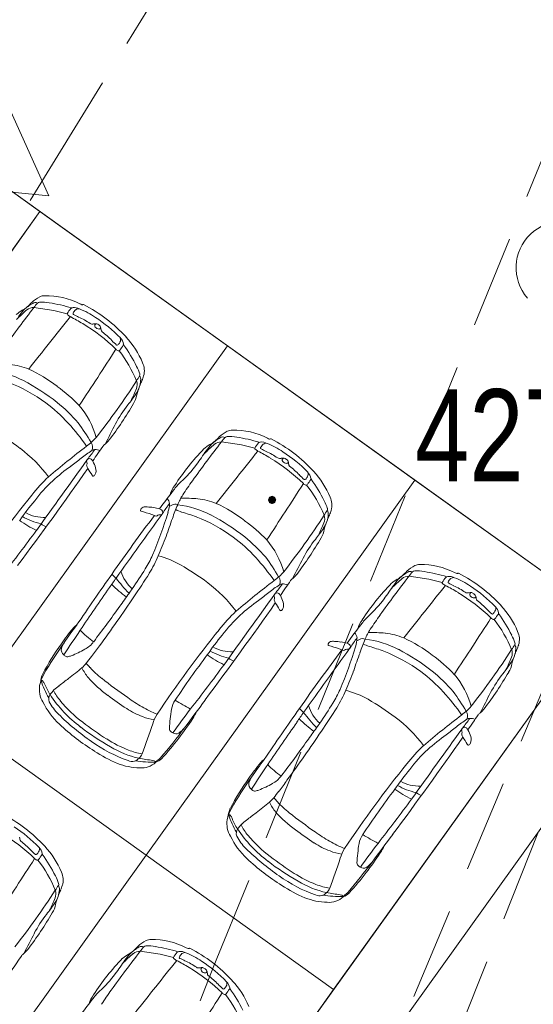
# Model space of a CAD drawing. Header units: metres. Extents: x 6541766 to 6542178, y 5894743 to 5895314.
# Tile 33 of 77: x 6541942.64 to 6541948.2, y 5895189.38 to 5895200.05. Entities that reach past the tile are written whole.
import ezdxf

# ---------------------------------------------------------------- set-up
doc = ezdxf.new("R2010")
doc.units = ezdxf.units.M
doc.linetypes.add('1.0_0.5', pattern=[1.5, 1, -0.5])
doc.linetypes.add('1.5_0.5', pattern=[2, 1.5, -0.5])
for name, color, linetype in [('211-numer działki ewidencyjnej', 7, 'Continuous'), ('jezdnia', 7, 'Continuous'), ('zadrzewienie  zakrzewienie', 7, 'Continuous')]:
    doc.layers.add(name, color=color, linetype=linetype)
for name, color, linetype, lineweight in [('A-OZNACZENIA', 7, 'Continuous', 15), ('A-PZT', 4, 'Continuous', 9), ('IE - podklad', 8, 'Continuous', 9)]:
    doc.layers.add(name, color=color, linetype=linetype, lineweight=lineweight)

# ---------------------------------------------------------------- blocks, each defined once
blk = doc.blocks.new('blok - podklad szary rfqfqw')
at = {"color": 8, "linetype": 'ByBlock', "lineweight": 9}
for p, q in [((6541942.79, 5895196.935), (6541943.006, 5895196.904)), ((6541943.006, 5895196.904), (6541943.15, 5895196.868)), ((6541944.822, 5895195.479), (6541945.038, 5895195.448)), ((6541945.038, 5895195.448), (6541945.182, 5895195.412)), ((6541946.854, 5895194.023), (6541947.07, 5895193.991)), ((6541947.07, 5895193.991), (6541947.214, 5895193.955)), ((6541943.941, 5895189.959), (6541944.158, 5895189.927)), ((6541944.158, 5895189.927), (6541944.301, 5895189.891))]:
    blk.add_line(p, q, dxfattribs=at)
at = {"color": 8, "linetype": 'Continuous', "lineweight": 9}
blk.add_arc((6541948.514, 5895197.367), 0.5, 318.85, 221.162, dxfattribs=at)
at = {"color": 8, "linetype": 'ByBlock', "lineweight": 9}
for centre, radius, start, end in [((6541943.048, 5895196.681), 0.418, 117.8651, 132.4463), ((6541942.906, 5895196.939), 0.124, 89.3876, 115.1608), ((6541942.921, 5895196.257), 0.806, 62.8831, 91.0116), ((6541953.509, 5895188.601), 13.578, 142.1364, 144.3528), ((6541942.496, 5895197.21), 0.348, 298.8137, 309.5028), ((6541942.96, 5895196.63), 0.395, 117.7941, 135.0941), ((6541942.787, 5895196.817), 0.118, 88.842, 128.3006), ((6541941.81, 5895197.907), 1.325, 313.193, 316.1665), ((6541942.805, 5895196.936), 0.0527, 64.9374, 123.6119), ((6541943.068, 5895196.756), 0.331, 136.6022, 147.2258), ((6541942.854, 5895196.957), 0.0372, 93.5481, 134.4924), ((6541942.866, 5895196.579), 0.415, 77.8333, 92.0894), ((6541942.738, 5895195.46), 1.541, 72.5844, 81.9257), ((6541943.215, 5895196.9), 0.0338, 100.8259, 135.8492), ((6541943.224, 5895196.811), 0.124, 61.0521, 96.8218), ((6541943.374, 5895197.14), 0.186, 242.7824, 249.7674), ((6541943.312, 5895196.979), 0.0144, 258.054, 300.8235), ((6541943.323, 5895196.959), 0.00831, 63.1718, 114.7213), ((6541942.575, 5895195.503), 1.646, 42.5612, 62.7938), ((6541942.868, 5895196.549), 0.411, 119.9081, 131.0514), ((6541943.824, 5895195.603), 1.715, 130.3186, 135.425), ((6541943.304, 5895196.354), 0.835, 138.3678, 144.519), ((6542227.924, 5894970.155), 363.952, 141.47674, 141.59101), ((6541943.158, 5895196.864), 0.0088, 155.8444, 237.097), ((6541943.381, 5895196.741), 0.264, 135.9814, 151.1173), ((6541943.418, 5895197.216), 0.446, 233.5991, 238.4586), ((6541939.633, 5895190.336), 7.407, 60.1615, 61.3505), ((6541943.224, 5895196.869), 0.0108, 157.5747, 246.8018), ((6541943.315, 5895196.825), 0.113, 130.9944, 154.3477), ((6541943.692, 5895197.736), 0.996, 241.6842, 245.1664), ((6541943.271, 5895196.879), 0.0425, 72.0732, 133.262), ((6541942.983, 5895196.169), 0.724, 54.9751, 66.349), ((6541942.975, 5895196.129), 0.849, 55.4943, 68.6532), ((6541942.613, 5895195.532), 1.546, 43.9571, 56.9682), ((6541942.305, 5895195.076), 1.966, 45.7503, 58.9825), ((6541943.422, 5895196.799), 0.0435, 238.119, 288.635), ((6541943.454, 5895196.697), 0.0632, 50.6119, 106.4846), ((6541943.467, 5895196.738), 0.02, 83.3652, 157.0964), ((6541943.48, 5895196.742), 0.0319, 172.6381, 215.0963), ((6541943.496, 5895196.753), 0.0514, 214.7228, 270.8567), ((6541943.467, 5895196.706), 0.048, 10.6052, 56.2407), ((6541943.496, 5895196.718), 0.0164, 270.8398, 10.8309), ((6541943.346, 5895196.679), 0.172, 4.773, 12.0486), ((6541943.548, 5895196.694), 0.0303, 181.6831, 228.1178), ((6541942.973, 5895195.933), 0.924, 44.3266, 53.1057), ((6541943.682, 5895196.586), 0.0473, 324.0072, 23.2406), ((6541943.642, 5895196.52), 0.119, 8.9431, 45.4737), ((6541943.082, 5895195.964), 0.96, 22.8174, 42.7972), ((6541944.169, 5895197.091), 0.742, 223.7776, 229.3512), ((6541943.692, 5895196.536), 0.00955, 230.9943, 320.6399), ((6541943.563, 5895196.652), 0.184, 318.1155, 329.1809), ((6541948.565, 5895193.071), 5.92, 144.2967, 144.9222), ((6541943.744, 5895196.535), 0.0162, 326.0264, 12.6783), ((6541942.63, 5895195.684), 1.412, 25.6847, 36.8524), ((6541893.065, 5895228.934), 60.122, 326.63997, 327.33455), ((6541943.735, 5895196.541), 0.0812, 224.8753, 247.072), ((6541943.708, 5895196.479), 0.0134, 248.4793, 333.0163), ((6541942.633, 5895195.625), 1.369, 22.1141, 37.9401), ((6541942.451, 5895195.58), 0.743, 67.7311, 83.6671), ((6541943.643, 5895196.136), 0.304, 15.0566, 31.6028), ((6541943.786, 5895196.25), 0.2, 343.5537, 25.5022), ((6541942.163, 5895195.121), 1.144, 63.3416, 82.3301), ((6541942.099, 5895194.873), 1.532, 52.0544, 65.5476), ((6541940.054, 5895198.592), 4.562, 327.4968, 328.2759), ((6541943.912, 5895196.207), 0.0269, 328.5386, 18.4885), ((6541943.891, 5895196.157), 0.0565, 349.6428, 39.4935), ((6541943.604, 5895196.301), 0.389, 335.9834, 344.0436), ((6541941.856, 5895194.455), 1.795, 53.7439, 68.4093), ((6541941.524, 5895193.968), 2.462, 51.9653, 62.1071), ((6541942.018, 5895194.662), 1.749, 43.8106, 54.2161), ((6541936.922, 5895200.663), 8.317, 321.8662, 327.0563), ((6541943.67, 5895196.16), 0.276, 325.253, 357.1682), ((6541943.778, 5895196.101), 0.13, 340.0721, 17.4278), ((6541944.39, 5895195.925), 0.482, 153.2909, 159.3899), ((6541940.939, 5895198.064), 3.606, 322.6997, 325.1346), ((6541940.3, 5895197.568), 3.904, 335.082, 337.2296), ((6541943.674, 5895196.019), 0.231, 327.3373, 352.0917), ((6541944.164, 5895195.937), 0.265, 157.5103, 169.0816), ((6541941.948, 5895194.59), 1.632, 41.9991, 53.5481), ((6541941.899, 5895194.5), 1.812, 40.8781, 50.933), ((6541942.569, 5895195.274), 0.93, 15.8143, 40.1111), ((6541940.601, 5895197.801), 3.784, 322.5414, 329.744), ((6541944.937, 5895195.001), 1.431, 142.1557, 151.9497), ((6541941.414, 5895194.086), 2.366, 34.6604, 42.3984), ((6541941.246, 5895194.203), 2.508, 30.4027, 36.2307), ((6541958.115, 5895188.119), 16.298, 152.383, 153.252), ((6541940.816, 5895192.947), 3.064, 53.4613, 60.0411), ((6541945.08, 5895195.225), 0.418, 117.8651, 132.4463), ((6541944.886, 5895195.501), 0.0372, 93.5481, 134.4924), ((6541944.899, 5895195.123), 0.415, 77.8333, 92.0894), ((6541944.938, 5895195.482), 0.124, 89.3876, 115.1608), ((6541944.953, 5895194.801), 0.806, 62.8831, 91.0116), ((6541948.824, 5895188.228), 9.042, 127.1786, 130.5378), ((6541942.957, 5895195.975), 0.676, 306.6272, 318.5863), ((6541943.336, 5895195.422), 0.0895, 335.9925, 34.6225), ((6541504.324, 5895497.212), 532.897, 325.48645, 325.50758), ((6541943.616, 5895195.371), 0.0996, 122.8751, 140.5901), ((6541943.43, 5895195.62), 0.211, 308.57, 325.5609), ((6541955.541, 5895187.145), 13.578, 142.1364, 144.3528), ((6541944.9, 5895195.093), 0.411, 119.9081, 131.0514), ((6541945.856, 5895194.146), 1.715, 130.3186, 135.425), ((6541945.337, 5895194.898), 0.835, 138.3678, 144.519), ((6541944.528, 5895195.754), 0.348, 298.8137, 309.5028), ((6541944.993, 5895195.174), 0.395, 117.7941, 135.0941), ((6541944.819, 5895195.361), 0.118, 88.842, 128.3006), ((6541943.842, 5895196.451), 1.325, 313.193, 316.1665), ((6541944.837, 5895195.48), 0.0527, 64.9374, 123.6119), ((6541945.1, 5895195.3), 0.331, 136.6022, 147.2258), ((6541944.77, 5895194.004), 1.541, 72.5844, 81.9257), ((6541945.413, 5895195.284), 0.264, 135.9814, 151.1173), ((6541945.247, 5895195.444), 0.0338, 100.8259, 135.8492), ((6541945.256, 5895195.354), 0.124, 61.0521, 96.8218), ((6541945.347, 5895195.368), 0.113, 130.9944, 154.3477), ((6541945.303, 5895195.422), 0.0425, 72.0732, 133.262), ((6541945.007, 5895194.672), 0.849, 55.4943, 68.6532), ((6541945.406, 5895195.683), 0.186, 242.7824, 249.7674), ((6541945.344, 5895195.523), 0.0144, 258.054, 300.8235), ((6541945.355, 5895195.503), 0.00831, 63.1718, 114.7213), ((6541944.607, 5895194.047), 1.646, 42.5612, 62.7938), ((6541941.684, 5895194.154), 1.578, 36.8029, 52.6951), ((6541944.184, 5895194.209), 1.404, 123.1053, 128.8931), ((6541940.477, 5895197.535), 3.662, 322.1782, 324.2356), ((6541943.448, 5895195.342), 0.0526, 89.8089, 125.7679), ((6541943.459, 5895195.294), 0.102, 63.1265, 96.011), ((6541946.534, 5895193.563), 2.647, 135.9816, 146.952), ((6541940.743, 5895198.012), 4.714, 323.8874, 326.1038), ((6542229.956, 5894968.699), 363.952, 141.47674, 141.59101), ((6541945.19, 5895195.408), 0.0088, 155.8444, 237.097), ((6541945.45, 5895195.76), 0.446, 233.5991, 238.4586), ((6541941.665, 5895188.88), 7.407, 60.1615, 61.3505), ((6541945.256, 5895195.413), 0.0108, 157.5747, 246.8018), ((6541945.724, 5895196.28), 0.996, 241.6842, 245.1664), ((6541945.015, 5895194.712), 0.724, 54.9751, 66.349), ((6541944.645, 5895194.076), 1.546, 43.9571, 56.9682), ((6542171.011, 5895031.417), 280.49, 144.25288, 144.44442), ((6541944.436, 5895193.469), 2.146, 125.4419, 132.2665), ((6541941.387, 5895197.7), 3.069, 305.9992, 308.6077), ((6541943.388, 5895195.269), 0.028, 103.8517, 199), ((6541943.383, 5895195.225), 0.0227, 155.6805, 194.9375), ((6541943.268, 5895195.227), 0.099, 12.0203, 19.4906), ((6541942.686, 5895194.942), 0.73, 19.8844, 22.3084), ((6541943.343, 5895195.245), 0.0223, 332.294, 6.7955), ((6541943.393, 5895195.273), 0.0261, 64.8381, 115.8236), ((6541943.376, 5895195.246), 0.0571, 26.6144, 60.8924), ((6541942.726, 5895194.943), 0.775, 19.0916, 25.0804), ((6541943.387, 5895196.12), 1.464, 312.8019, 322.7354), ((6541944.337, 5895193.619), 1.966, 45.7503, 58.9825), ((6541945.454, 5895195.342), 0.0435, 238.119, 288.635), ((6541945.486, 5895195.241), 0.0632, 50.6119, 106.4846), ((6541945.499, 5895195.282), 0.02, 83.3652, 157.0964), ((6541945.512, 5895195.286), 0.0319, 172.6381, 215.0963), ((6541945.528, 5895195.297), 0.0514, 214.7228, 270.8567), ((6541945.499, 5895195.25), 0.048, 10.6052, 56.2407), ((6541945.528, 5895195.262), 0.0164, 270.8398, 10.8309), ((6541945.378, 5895195.222), 0.172, 4.773, 12.0486), ((6541945.58, 5895195.238), 0.0303, 181.6831, 228.1178), ((6541909.265, 5895219.057), 41.629, 323.2311, 325.0181), ((6541941.69, 5895194.066), 2.024, 31.3022, 33.7524), ((6541943.46, 5895195.142), 0.0473, 211.1122, 225.7083), ((6541943.419, 5895195.142), 0.0381, 291.9655, 338.9367), ((6541943.371, 5895195.166), 0.0916, 335.338, 19.6229), ((6541945.005, 5895194.476), 0.924, 44.3266, 53.1057), ((6541946.201, 5895195.635), 0.742, 223.7776, 229.3512), ((6541945.714, 5895195.13), 0.0473, 324.0072, 23.2406), ((6541945.674, 5895195.064), 0.119, 8.9431, 45.4737), ((6541945.114, 5895194.508), 0.96, 22.8174, 42.7972), ((6541944.138, 5895193.822), 1.747, 132.9801, 141.7556), ((6541944.014, 5895193.939), 1.514, 132.4256, 143.4498), ((6541943.431, 5895195.112), 0.00607, 221.3395, 290.3346), ((6541944.544, 5895194.829), 0.289, 142.0881, 164.3172), ((6541944.841, 5895194.564), 0.666, 133.6215, 143.9412), ((6541949.068, 5895191.814), 5.597, 144.5769, 146.4868), ((6541895.097, 5895227.478), 60.122, 326.63997, 327.33455), ((6541945.767, 5895195.085), 0.0812, 224.8753, 247.072), ((6541945.724, 5895195.08), 0.00955, 230.9943, 320.6399), ((6541945.595, 5895195.196), 0.184, 318.1155, 329.1809), ((6541945.74, 5895195.023), 0.0134, 248.4793, 333.0163), ((6541944.665, 5895194.169), 1.369, 22.1141, 37.9401), ((6541950.597, 5895191.615), 5.92, 144.2967, 144.9222), ((6541945.776, 5895195.079), 0.0162, 326.0264, 12.6783), ((6541944.662, 5895194.227), 1.412, 25.6847, 36.8524), ((6541952.435, 5895187.092), 12.429, 141.0675, 146.3247), ((6541949.014, 5895191.245), 5.997, 141.7745, 144.1975), ((6541945.017, 5895194.521), 0.725, 148.0666, 157.5048), ((6541944.873, 5895193.09), 2.715, 139.8388, 145.4985), ((6541945.669, 5895193.744), 1.769, 142.8915, 147.1095), ((6541944.168, 5895194.8), 0.0912, 7.2377, 45.1792), ((6541943.959, 5895194.814), 0.299, 340.824, 359.504), ((6541944.333, 5895194.681), 0.124, 98.2625, 128.1216), ((6541946.625, 5895193.835), 2.473, 157.0752, 160.7612), ((6541944.321, 5895194.732), 0.0718, 68.3038, 94.561), ((6541944.195, 5895193.664), 1.144, 63.3416, 82.3301), ((6541944.411, 5895193.148), 1.721, 84.8565, 90.9939), ((6541944.483, 5895194.124), 0.743, 67.7311, 83.6671), ((6541944.131, 5895193.417), 1.532, 52.0544, 65.5476), ((6541945.675, 5895194.68), 0.304, 15.0566, 31.6028), ((6541945.818, 5895194.794), 0.2, 343.5537, 25.5022), ((6541942.902, 5895195.084), 0.424, 241.005, 272.0528), ((6541990.085, 5895161.132), 56.868, 143.8279, 144.688), ((6541943.987, 5895194.733), 0.0425, 145.5434, 174.7872), ((6541943.95, 5895194.735), 0.00586, 164.7324, 258.8663), ((6541944.378, 5895196.002), 1.343, 251.3648, 252.6388), ((6541943.984, 5895194.734), 0.0396, 108.5071, 144.2294), ((6541943.999, 5895194.653), 0.122, 81.9082, 102.8927), ((6541943.512, 5895193.127), 1.66, 69.4391, 73.7045), ((6541944.009, 5895194.363), 0.411, 79.3998, 89.1213), ((6541940.051, 5895195.98), 4.378, 336.7681, 343.2174), ((6541943.998, 5895194.176), 0.597, 75.2211, 81.5993), ((6541944.112, 5895194.706), 0.0304, 235.7462, 313.3106), ((6541944.147, 5895194.66), 0.0286, 72.6787, 119.8555), ((6541944.132, 5895194.684), 0.0711, 50.5586, 75.4413), ((6541944.158, 5895194.715), 0.0281, 265.6326, 317.9046), ((6541944.155, 5895194.717), 0.0312, 317.6097, 45.1782), ((6541944.502, 5895195.097), 0.394, 243.415, 253.5176), ((6541939.928, 5895180.616), 14.792, 71.7949, 72.4417), ((6541943.556, 5895192.511), 2.462, 51.9653, 62.1071), ((6541938.954, 5895199.207), 8.317, 321.8662, 327.0563), ((6541945.702, 5895194.704), 0.276, 325.253, 357.1682), ((6541945.81, 5895194.645), 0.13, 340.0721, 17.4278), ((6541942.086, 5895197.135), 4.562, 327.4968, 328.2759), ((6541945.944, 5895194.751), 0.0269, 328.5386, 18.4885), ((6541945.923, 5895194.701), 0.0565, 349.6428, 39.4935), ((6541946.422, 5895194.469), 0.482, 153.2909, 159.3899), ((6541945.636, 5895194.844), 0.389, 335.9834, 344.0436), ((6541943.385, 5895195.69), 1.301, 234.7721, 244.088), ((6541943.03, 5895195.311), 0.738, 240.3134, 257.2782), ((6541942.999, 5895194.768), 0.221, 233.4189, 249.9617), ((6541963.373, 5895180.246), 24.084, 143.1734, 145.0354), ((6541949.454, 5895192.723), 5.511, 159.5356, 161.6852), ((6541943.888, 5895192.999), 1.795, 53.7439, 68.4093), ((6541944.05, 5895193.206), 1.749, 43.8106, 54.2161), ((6541942.332, 5895196.112), 3.904, 335.082, 337.2296), ((6541946.196, 5895194.481), 0.265, 157.5103, 169.0816), ((6541926.412, 5895206.554), 20.345, 322.0465, 323.7401), ((6541942.971, 5895196.608), 3.606, 322.6997, 325.1346), ((6541945.707, 5895194.563), 0.231, 327.3373, 352.0917), ((6541940.162, 5895195.962), 4.33, 336.6155, 339.6317), ((6541943.98, 5895193.134), 1.632, 41.9991, 53.5481), ((6541943.931, 5895193.043), 1.812, 40.8781, 50.933), ((6541944.601, 5895193.818), 0.93, 15.8143, 40.1111), ((6541942.633, 5895196.345), 3.784, 322.5414, 329.744), ((6541946.969, 5895193.545), 1.431, 142.1557, 151.9497), ((6541942.913, 5895194.762), 1.268, 328.6841, 336.3133), ((6541943.01, 5895194.702), 1.216, 327.8362, 337.8511), ((6541943.869, 5895193.232), 1.047, 60.8709, 75.162), ((6541943.446, 5895192.63), 2.366, 34.6604, 42.3984), ((6541943.278, 5895192.747), 2.508, 30.4027, 36.2307), ((6541960.147, 5895186.663), 16.298, 152.383, 153.252), ((6541946.97, 5895194.026), 0.124, 89.3876, 115.1608), ((6541946.985, 5895193.344), 0.806, 62.8831, 91.0116), ((6541970.441, 5895175.122), 32.813, 144.7773, 145.9543), ((6541943.808, 5895194.175), 0.215, 216.4669, 233.1654), ((6541944.114, 5895194.188), 0.397, 196.1566, 229.2969), ((6541933.243, 5895200.946), 12.746, 326.3685, 327.5289), ((6541937.941, 5895197.909), 7.215, 325.2873, 327.7032), ((6541942.848, 5895191.491), 3.064, 53.4613, 60.0411), ((6541944.989, 5895194.518), 0.676, 306.6272, 318.5863), ((6541945.462, 5895194.163), 0.211, 308.57, 325.5609), ((6541947.025, 5895193.717), 0.395, 117.7941, 135.0941), ((6541945.874, 5895194.995), 1.325, 313.193, 316.1665), ((6541947.112, 5895193.769), 0.418, 117.8651, 132.4463), ((6541946.869, 5895194.023), 0.0527, 64.9374, 123.6119), ((6541947.132, 5895193.843), 0.331, 136.6022, 147.2258), ((6541946.918, 5895194.045), 0.0372, 93.5481, 134.4924), ((6541946.931, 5895193.667), 0.415, 77.8333, 92.0894), ((6541946.802, 5895192.547), 1.541, 72.5844, 81.9257), ((6541947.438, 5895194.227), 0.186, 242.7824, 249.7674), ((6541947.376, 5895194.067), 0.0144, 258.054, 300.8235), ((6541947.387, 5895194.047), 0.00831, 63.1718, 114.7213), ((6541946.639, 5895192.591), 1.646, 42.5612, 62.7938), ((6541939.669, 5895196.681), 4.822, 324.7715, 326.2664), ((6541945.034, 5895195.011), 1.688, 216.656, 224.0159), ((6541943.716, 5895192.698), 1.578, 36.8029, 52.6951), ((6541950.856, 5895186.772), 9.042, 127.1786, 130.5378), ((6541942.509, 5895196.079), 3.662, 322.1782, 324.2356), ((6541945.368, 5895193.965), 0.0895, 335.9925, 34.6225), ((6541945.48, 5895193.886), 0.0526, 89.8089, 125.7679), ((6541506.357, 5895495.755), 532.897, 325.48645, 325.50758), ((6541945.491, 5895193.838), 0.102, 63.1265, 96.011), ((6541945.648, 5895193.914), 0.0996, 122.8751, 140.5901), ((6541948.566, 5895192.107), 2.647, 135.9816, 146.952), ((6541957.573, 5895185.689), 13.578, 142.1364, 144.3528), ((6541946.932, 5895193.636), 0.411, 119.9081, 131.0514), ((6541947.888, 5895192.69), 1.715, 130.3186, 135.425), ((6541947.369, 5895193.442), 0.835, 138.3678, 144.519), ((6541946.56, 5895194.297), 0.348, 298.8137, 309.5028), ((6541946.851, 5895193.905), 0.118, 88.842, 128.3006), ((6541947.222, 5895193.952), 0.0088, 155.8444, 237.097), ((6541947.445, 5895193.828), 0.264, 135.9814, 151.1173), ((6541947.482, 5895194.303), 0.446, 233.5991, 238.4586), ((6541947.279, 5895193.988), 0.0338, 100.8259, 135.8492), ((6541947.288, 5895193.898), 0.124, 61.0521, 96.8218), ((6541947.288, 5895193.957), 0.0108, 157.5747, 246.8018), ((6541947.379, 5895193.912), 0.113, 130.9944, 154.3477), ((6541947.756, 5895194.824), 0.996, 241.6842, 245.1664), ((6541947.335, 5895193.966), 0.0425, 72.0732, 133.262), ((6541947.039, 5895193.216), 0.849, 55.4943, 68.6532), ((6542010.308, 5895147.707), 81.133, 145.2958, 145.6918), ((6541945.252, 5895195.664), 2.371, 226.906, 231.9561), ((6541925.844, 5895206.705), 22.107, 323.9554, 324.4049), ((6541954.335, 5895186.375), 12.894, 144.3672, 144.6348), ((6541943.419, 5895196.244), 3.069, 305.9992, 308.6077), ((6541946.216, 5895192.753), 1.404, 123.1053, 128.8931), ((6541945.42, 5895193.813), 0.028, 103.8517, 199), ((6541945.425, 5895193.816), 0.0261, 64.8381, 115.8236), ((6541945.408, 5895193.79), 0.0571, 26.6144, 60.8924), ((6541942.775, 5895196.556), 4.714, 323.8874, 326.1038), ((6542231.988, 5894967.242), 363.952, 141.47674, 141.59101), ((6541943.697, 5895187.424), 7.407, 60.1615, 61.3505), ((6541947.047, 5895193.256), 0.724, 54.9751, 66.349), ((6541946.369, 5895192.163), 1.966, 45.7503, 58.9825), ((6541947.486, 5895193.886), 0.0435, 238.119, 288.635), ((6541947.518, 5895193.784), 0.0632, 50.6119, 106.4846), ((6541947.531, 5895193.826), 0.02, 83.3652, 157.0964), ((6541947.544, 5895193.83), 0.0319, 172.6381, 215.0963), ((6541946.677, 5895192.619), 1.546, 43.9571, 56.9682), ((6541947.531, 5895193.793), 0.048, 10.6052, 56.2407), ((6541933.609, 5895200.593), 12.307, 323.4789, 326.502), ((6541911.297, 5895217.601), 41.629, 323.2311, 325.0181), ((6542173.043, 5895029.961), 280.49, 144.25288, 144.44442), ((6541946.468, 5895192.013), 2.146, 125.4419, 132.2665), ((6541945.416, 5895193.769), 0.0227, 155.6805, 194.9375), ((6541945.3, 5895193.77), 0.099, 12.0203, 19.4906), ((6541944.718, 5895193.486), 0.73, 19.8844, 22.3084), ((6541945.375, 5895193.788), 0.0223, 332.294, 6.7955), ((6541943.722, 5895192.609), 2.024, 31.3022, 33.7524), ((6541944.758, 5895193.487), 0.775, 19.0916, 25.0804), ((6541945.404, 5895193.71), 0.0916, 335.338, 19.6229), ((6541945.419, 5895194.664), 1.464, 312.8019, 322.7354), ((6541947.56, 5895193.84), 0.0514, 214.7228, 270.8567), ((6541947.56, 5895193.805), 0.0164, 270.8398, 10.8309), ((6541947.41, 5895193.766), 0.172, 4.773, 12.0486), ((6541947.612, 5895193.781), 0.0303, 181.6831, 228.1178), ((6541947.037, 5895193.02), 0.924, 44.3266, 53.1057), ((6541933.372, 5895201.018), 12.675, 322.5671, 324.7183), ((6541946.17, 5895192.365), 1.747, 132.9801, 141.7556), ((6541945.492, 5895193.686), 0.0473, 211.1122, 225.7083), ((6541945.463, 5895193.656), 0.00607, 221.3395, 290.3346), ((6541945.451, 5895193.685), 0.0381, 291.9655, 338.9367), ((6541948.233, 5895194.179), 0.742, 223.7776, 229.3512), ((6541947.756, 5895193.623), 0.00955, 230.9943, 320.6399), ((6541947.627, 5895193.74), 0.184, 318.1155, 329.1809), ((6541947.746, 5895193.674), 0.0473, 324.0072, 23.2406), ((6541947.706, 5895193.607), 0.119, 8.9431, 45.4737), ((6541947.808, 5895193.622), 0.0162, 326.0264, 12.6783), ((6541946.694, 5895192.771), 1.412, 25.6847, 36.8524), ((6541947.146, 5895193.052), 0.96, 22.8174, 42.7972), ((6541946.046, 5895192.483), 1.514, 132.4256, 143.4498), ((6541946.576, 5895193.373), 0.289, 142.0881, 164.3172), ((6541946.873, 5895193.107), 0.666, 133.6215, 143.9412), ((6541951.101, 5895190.358), 5.597, 144.5769, 146.4868), ((6541897.129, 5895226.021), 60.122, 326.63997, 327.33455), ((6541947.799, 5895193.629), 0.0812, 224.8753, 247.072), ((6541947.772, 5895193.567), 0.0134, 248.4793, 333.0163), ((6541946.697, 5895192.712), 1.369, 22.1141, 37.9401), ((6541952.629, 5895190.158), 5.92, 144.2967, 144.9222), ((6541944.6, 5895192.281), 1.819, 139.6758, 146.2611), ((6541953.439, 5895186.492), 12.297, 145.6129, 147.1048), ((6541946.058, 5895191.339), 3.537, 142.4815, 146.2621), ((6541943.367, 5895193.322), 0.206, 123.803, 138.6067), ((6541944.085, 5895194.228), 1.121, 224.8655, 234.6269), ((6541954.467, 5895185.636), 12.429, 141.0675, 146.3247), ((6541951.046, 5895189.789), 5.997, 141.7745, 144.1975), ((6541946.2, 5895193.344), 0.0912, 7.2377, 45.1792), ((6541947.049, 5895193.065), 0.725, 148.0666, 157.5048), ((6541946.443, 5895191.692), 1.721, 84.8565, 90.9939), ((6541946.515, 5895192.667), 0.743, 67.7311, 83.6671), ((6541947.85, 5895193.338), 0.2, 343.5537, 25.5022), ((6541946.68, 5895190.772), 4.371, 144.6176, 150.0222), ((6541943.319, 5895193.17), 0.242, 146.6866, 163.3957), ((6541943.237, 5895193.449), 0.24, 295.3942, 325.8363), ((6541946.905, 5895191.633), 2.715, 139.8388, 145.4985), ((6541946.019, 5895193.277), 0.0425, 145.5434, 174.7872), ((6541946.016, 5895193.278), 0.0396, 108.5071, 144.2294), ((6541946.031, 5895193.196), 0.122, 81.9082, 102.8927), ((6541946.041, 5895192.906), 0.411, 79.3998, 89.1213), ((6541946.03, 5895192.72), 0.597, 75.2211, 81.5993), ((6541946.164, 5895193.228), 0.0711, 50.5586, 75.4413), ((6541947.702, 5895192.288), 1.769, 142.8915, 147.1095), ((6541945.991, 5895193.358), 0.299, 340.824, 359.504), ((6541946.365, 5895193.224), 0.124, 98.2625, 128.1216), ((6541948.657, 5895192.379), 2.473, 157.0752, 160.7612), ((6541946.353, 5895193.275), 0.0718, 68.3038, 94.561), ((6541946.227, 5895192.208), 1.144, 63.3416, 82.3301), ((6541946.163, 5895191.96), 1.532, 52.0544, 65.5476), ((6541947.707, 5895193.224), 0.304, 15.0566, 31.6028), ((6541947.976, 5895193.294), 0.0269, 328.5386, 18.4885), ((6541945.19, 5895191.767), 2.597, 144.075, 152.5336), ((6541943.154, 5895193.226), 0.0683, 168.5225, 233.5761), ((6541942.658, 5895194.483), 1.426, 292.0963, 298.6139), ((6541941.845, 5895194.395), 2.001, 321.5921, 325.768), ((6541945.062, 5895193.855), 0.738, 240.3134, 257.2782), ((6541944.934, 5895193.628), 0.424, 241.005, 272.0528), ((6541965.405, 5895178.789), 24.084, 143.1734, 145.0354), ((6541992.117, 5895159.675), 56.868, 143.8279, 144.688), ((6541945.982, 5895193.279), 0.00586, 164.7324, 258.8663), ((6541946.41, 5895194.546), 1.343, 251.3648, 252.6388), ((6541945.544, 5895191.671), 1.66, 69.4391, 73.7045), ((6541942.083, 5895194.523), 4.378, 336.7681, 343.2174), ((6541946.144, 5895193.25), 0.0304, 235.7462, 313.3106), ((6541946.179, 5895193.203), 0.0286, 72.6787, 119.8555), ((6541946.19, 5895193.259), 0.0281, 265.6326, 317.9046), ((6541946.187, 5895193.261), 0.0312, 317.6097, 45.1782), ((6541951.486, 5895191.267), 5.511, 159.5356, 161.6852), ((6541946.534, 5895193.641), 0.394, 243.415, 253.5176), ((6541941.96, 5895179.16), 14.792, 71.7949, 72.4417), ((6541945.92, 5895191.542), 1.795, 53.7439, 68.4093), ((6541945.588, 5895191.055), 2.462, 51.9653, 62.1071), ((6541940.986, 5895197.751), 8.317, 321.8662, 327.0563), ((6541947.735, 5895193.248), 0.276, 325.253, 357.1682), ((6541947.842, 5895193.189), 0.13, 340.0721, 17.4278), ((6541944.118, 5895195.679), 4.562, 327.4968, 328.2759), ((6541947.955, 5895193.244), 0.0565, 349.6428, 39.4935), ((6541948.454, 5895193.013), 0.482, 153.2909, 159.3899), ((6541947.668, 5895193.388), 0.389, 335.9834, 344.0436), ((6541943.188, 5895193.251), 0.11, 227.1296, 242.6341), ((6541943.151, 5895193.175), 0.0255, 237.9664, 279.1216), ((6541943.089, 5895193.423), 0.281, 283.5657, 291.8797), ((6541949.714, 5895188.183), 8.025, 141.7428, 142.4032), ((6541955.173, 5895185.378), 13.081, 143.4301, 146.0683), ((6541945.417, 5895194.234), 1.301, 234.7721, 244.088), ((6541945.031, 5895193.312), 0.221, 233.4189, 249.9617), ((6541946.082, 5895191.749), 1.749, 43.8106, 54.2161), ((6541945.003, 5895195.152), 3.606, 322.6997, 325.1346), ((6541944.364, 5895194.656), 3.904, 335.082, 337.2296), ((6541948.228, 5895193.025), 0.265, 157.5103, 169.0816), ((6541941.302, 5895195.405), 3.11, 306.7936, 310.2152), ((6541942.915, 5895193.461), 0.583, 312.565, 319.1074), ((6541943.805, 5895193.267), 0.548, 205.4757, 218.6323), ((6541942.944, 5895192.669), 0.581, 38.7674, 44.8015), ((6541943.993, 5895193.555), 0.792, 221.243, 233.7315), ((6541928.444, 5895205.097), 20.345, 322.0465, 323.7401), ((6541942.194, 5895194.506), 4.33, 336.6155, 339.6317), ((6541946.012, 5895191.677), 1.632, 41.9991, 53.5481), ((6541945.963, 5895191.587), 1.812, 40.8781, 50.933), ((6541944.665, 5895194.889), 3.784, 322.5414, 329.744), ((6541947.739, 5895193.107), 0.231, 327.3373, 352.0917), ((6541943.534, 5895192.649), 0.71, 154.3633, 164.3428), ((6541943.283, 5895192.805), 0.429, 158.0762, 171.2191), ((6541943.8, 5895193.195), 0.981, 197.9618, 209.9941), ((6541942.86, 5895192.865), 0.0345, 37.1665, 73.964), ((6541942.744, 5895192.782), 0.176, 25.037, 35.9371), ((6541892.934, 5895258.176), 82.353, 307.49455, 307.58533), ((6541944.34, 5895193.781), 1.289, 221.6396, 234.4787), ((6541946.933, 5895197.234), 5.501, 231.7042, 235.3516), ((6541946.633, 5895192.361), 0.93, 15.8143, 40.1111), ((6541949.001, 5895192.089), 1.431, 142.1557, 151.9497), ((6541943.113, 5895192.799), 0.265, 171.0573, 211.3534), ((6541943.692, 5895193.188), 0.855, 202.7913, 211.5538), ((6541943.391, 5895192.423), 0.532, 136.2913, 142.9019), ((6541943.495, 5895193.031), 0.551, 206.3992, 220.4587), ((6541943.29, 5895192.501), 0.405, 124.3645, 134.4298), ((6541944.945, 5895193.306), 1.268, 328.6841, 336.3133), ((6541945.042, 5895193.246), 1.216, 327.8362, 337.8511), ((6541945.901, 5895191.775), 1.047, 60.8709, 75.162), ((6541945.478, 5895191.174), 2.366, 34.6604, 42.3984), ((6541945.31, 5895191.291), 2.508, 30.4027, 36.2307), ((6541943.59, 5895192.997), 0.779, 205.4948, 227.7389), ((6541943.041, 5895192.692), 0.0908, 145.3909, 199.0658), ((6541943.437, 5895192.917), 0.545, 207.8733, 225.4647), ((6541944.154, 5895193.53), 1.428, 213.5818, 233.0259), ((6541944.142, 5895193.548), 1.38, 219.3518, 233.3278), ((6541945.187, 5895194.791), 2.605, 232.2084, 237.7048), ((6541944.792, 5895194.061), 1.674, 233.8948, 240.2528), ((6541944.562, 5895192.524), 0.288, 147.1947, 168.3883), ((6541946.039, 5895195.496), 3.3, 238.5997, 241.9329), ((6540234.283, 5896457.436), 2127.191, 323.50822, 323.518327), ((6541944.88, 5895190.035), 3.064, 53.4613, 60.0411), ((6541962.179, 5895185.207), 16.298, 152.383, 153.252), ((6541944.272, 5895193.314), 0.868, 236.7067, 249.3639), ((6541944.594, 5895193.689), 1.253, 239.6949, 247.9597), ((6541946.463, 5895192.238), 2.21, 171.0455, 176.4961), ((6541979.556, 5895166.342), 43.801, 143.1924, 143.6144), ((6541944.203, 5895192.702), 0.378, 324.3338, 337.9528), ((6541972.473, 5895173.666), 32.813, 144.7773, 145.9543), ((6541945.84, 5895192.719), 0.215, 216.4669, 233.1654), ((6541946.146, 5895192.732), 0.397, 196.1566, 229.2969), ((6541935.275, 5895199.49), 12.746, 326.3685, 327.5289), ((6541939.973, 5895196.453), 7.215, 325.2873, 327.7032), ((6541947.021, 5895193.062), 0.676, 306.6272, 318.5863), ((6541947.4, 5895192.509), 0.0895, 335.9925, 34.6225), ((6541947.494, 5895192.707), 0.211, 308.57, 325.5609), ((6541944.859, 5895194.34), 2.556, 225.112, 235.5681), ((6541944.132, 5895192.876), 0.409, 246.1087, 264.6137), ((6541944.621, 5895192.24), 0.575, 149.9694, 161.387), ((6541941.863, 5895194.226), 3.171, 321.9016, 326.6191), ((6542012.34, 5895146.251), 81.133, 145.2958, 145.6918), ((6541941.701, 5895195.225), 4.822, 324.7715, 326.2664), ((6541947.284, 5895194.208), 2.371, 226.906, 231.9561), ((6541947.066, 5895193.555), 1.688, 216.656, 224.0159), ((6541945.748, 5895191.242), 1.578, 36.8029, 52.6951), ((6541952.888, 5895185.315), 9.042, 127.1786, 130.5378), ((6541948.248, 5895191.297), 1.404, 123.1053, 128.8931), ((6541944.541, 5895194.623), 3.662, 322.1782, 324.2356), ((6541947.512, 5895192.43), 0.0526, 89.8089, 125.7679), ((6541508.389, 5895494.299), 532.897, 325.48645, 325.50758), ((6541947.523, 5895192.381), 0.102, 63.1265, 96.011), ((6541947.68, 5895192.458), 0.0996, 122.8751, 140.5901), ((6541944.783, 5895194.262), 2.519, 227.0058, 237.8941), ((6541944.896, 5895194.451), 2.61, 232.1632, 240.7285), ((6541945.255, 5895194.935), 3.158, 232.163, 237.9144), ((6541935.121, 5895195.385), 9.433, 339.6127, 341.703), ((6541938.679, 5895196.681), 7.174, 319.8401, 323.1676), ((6541944.293, 5895192.374), 0.036, 181.6738, 215.495), ((6541944.374, 5895192.445), 0.144, 219.9201, 236.2506), ((6541944.128, 5895192.628), 0.383, 306.9369, 319.6958), ((6541935.641, 5895199.137), 12.307, 323.4789, 326.502), ((6541927.876, 5895205.249), 22.107, 323.9554, 324.4049), ((6541956.367, 5895184.919), 12.894, 144.3672, 144.6348), ((6542175.075, 5895028.505), 280.49, 144.25288, 144.44442), ((6541945.452, 5895194.788), 3.069, 305.9992, 308.6077), ((6541947.452, 5895192.356), 0.028, 103.8517, 199), ((6541947.332, 5895192.314), 0.099, 12.0203, 19.4906), ((6541947.457, 5895192.36), 0.0261, 64.8381, 115.8236), ((6541947.44, 5895192.334), 0.0571, 26.6144, 60.8924), ((6541946.79, 5895192.031), 0.775, 19.0916, 25.0804), ((6541944.35, 5895193.546), 1.614, 234.5347, 250.4527), ((6541944.306, 5895193.39), 1.344, 237.2156, 248.4791), ((6541941.984, 5895194.058), 2.973, 317.3835, 323.017), ((6541944.329, 5895192.379), 0.0643, 236.6317, 297.2253), ((6541935.404, 5895199.562), 12.675, 322.5671, 324.7183), ((6541913.329, 5895216.144), 41.629, 323.2311, 325.0181), ((6541948.5, 5895190.556), 2.146, 125.4419, 132.2665), ((6541947.448, 5895192.312), 0.0227, 155.6805, 194.9375), ((6541946.75, 5895192.029), 0.73, 19.8844, 22.3084), ((6541947.407, 5895192.332), 0.0223, 332.294, 6.7955), ((6541945.754, 5895191.153), 2.024, 31.3022, 33.7524), ((6541947.436, 5895192.254), 0.0916, 335.338, 19.6229), ((6541944.294, 5895193.408), 1.536, 236.3974, 247.0313), ((6541944.18, 5895193.125), 1.104, 239.5032, 256.8423), ((6541944.039, 5895192.679), 0.585, 247.2207, 262.4226), ((6541948.202, 5895190.909), 1.747, 132.9801, 141.7556), ((6541948.078, 5895191.027), 1.514, 132.4256, 143.4498), ((6541947.524, 5895192.229), 0.0473, 211.1122, 225.7083), ((6541947.495, 5895192.199), 0.00607, 221.3395, 290.3346), ((6541947.483, 5895192.229), 0.0381, 291.9655, 338.9367), ((6541943.855, 5895192.133), 0.117, 247.0384, 281.3874), ((6541943.825, 5895192.157), 0.149, 290.8856, 336.9005), ((6541944.12, 5895193.84), 1.833, 262.6982, 269.6677), ((6541944.218, 5895193.466), 1.445, 258.4625, 264.4189), ((6541944.073, 5895191.973), 0.0545, 52.9421, 85.6891), ((6541944.08, 5895191.985), 0.0406, 37.9159, 51.1103), ((6541944.068, 5895192.143), 0.142, 286.854, 316.7537), ((6541943.926, 5895192.192), 0.26, 314.714, 320.3371), ((6541944.184, 5895191.974), 0.0772, 119.3055, 138.2848), ((6541944.117, 5895192.092), 0.0583, 299.5261, 319.1609), ((6541948.09, 5895189.882), 3.537, 142.4815, 146.2621), ((6541945.399, 5895191.866), 0.206, 123.803, 138.6067), ((6541943.951, 5895192.658), 0.712, 248.8944, 268.7303), ((6541943.955, 5895192.169), 0.224, 265.0177, 313.4582), ((6541946.632, 5895190.824), 1.819, 139.6758, 146.2611), ((6541955.471, 5895185.036), 12.297, 145.6129, 147.1048), ((6541946.117, 5895192.772), 1.121, 224.8655, 234.6269), ((6541956.499, 5895184.18), 12.429, 141.0675, 146.3247), ((6541948.937, 5895190.177), 2.715, 139.8388, 145.4985), ((6541947.222, 5895190.311), 2.597, 144.075, 152.5336), ((6541948.712, 5895189.316), 4.371, 144.6176, 150.0222), ((6541945.351, 5895191.714), 0.242, 146.6866, 163.3957), ((6541945.269, 5895191.993), 0.24, 295.3942, 325.8363), ((6541943.877, 5895192.938), 2.001, 321.5921, 325.768), ((6541945.186, 5895191.769), 0.0683, 168.5225, 233.5761), ((6541945.22, 5895191.795), 0.11, 227.1296, 242.6341), ((6541945.183, 5895191.719), 0.0255, 237.9664, 279.1216), ((6541945.122, 5895191.967), 0.281, 283.5657, 291.8797), ((6541944.69, 5895193.027), 1.426, 292.0963, 298.6139), ((6541957.205, 5895183.921), 13.081, 143.4301, 146.0683), ((6541947.45, 5895192.778), 1.301, 234.7721, 244.088), ((6541947.094, 5895192.398), 0.738, 240.3134, 257.2782), ((6541946.966, 5895192.172), 0.424, 241.005, 272.0528), ((6541944.947, 5895192.004), 0.583, 312.565, 319.1074), ((6541951.746, 5895186.726), 8.025, 141.7428, 142.4032), ((6541944.976, 5895191.213), 0.581, 38.7674, 44.8015), ((6541930.476, 5895203.641), 20.345, 322.0465, 323.7401), ((6541947.063, 5895191.856), 0.221, 233.4189, 249.9617), ((6541945.566, 5895191.193), 0.71, 154.3633, 164.3428), ((6541945.315, 5895191.349), 0.429, 158.0762, 171.2191), ((6541943.334, 5895193.949), 3.11, 306.7936, 310.2152), ((6541945.837, 5895191.81), 0.548, 205.4757, 218.6323), ((6541946.025, 5895192.099), 0.792, 221.243, 233.7315), ((6541941.694, 5895189.983), 1.646, 42.5612, 62.7938), ((6541945.145, 5895191.343), 0.265, 171.0573, 211.3534), ((6541945.833, 5895191.739), 0.981, 197.9618, 209.9941), ((6541944.892, 5895191.408), 0.0345, 37.1665, 73.964), ((6541944.777, 5895191.326), 0.176, 25.037, 35.9371), ((6541945.724, 5895191.731), 0.855, 202.7913, 211.5538), ((6541945.322, 5895191.045), 0.405, 124.3645, 134.4298), ((6541894.966, 5895256.72), 82.353, 307.49455, 307.58533), ((6541946.372, 5895192.325), 1.289, 221.6396, 234.4787), ((6541948.965, 5895195.777), 5.501, 231.7042, 235.3516), ((6541941.732, 5895190.011), 1.546, 43.9571, 56.9682), ((6541945.073, 5895191.236), 0.0908, 145.3909, 199.0658), ((6541946.186, 5895192.074), 1.428, 213.5818, 233.0259), ((6541945.423, 5895190.967), 0.532, 136.2913, 142.9019), ((6541945.527, 5895191.574), 0.551, 206.3992, 220.4587), ((6541947.219, 5895193.334), 2.605, 232.2084, 237.7048), ((6541941.425, 5895189.555), 1.966, 45.7503, 58.9825), ((6541942.465, 5895191.158), 0.172, 4.773, 12.0486), ((6541942.667, 5895191.174), 0.0303, 181.6831, 228.1178), ((6541945.622, 5895191.541), 0.779, 205.4948, 227.7389), ((6541945.469, 5895191.461), 0.545, 207.8733, 225.4647), ((6541946.175, 5895192.092), 1.38, 219.3518, 233.3278), ((6541946.824, 5895192.605), 1.674, 233.8948, 240.2528), ((6541946.594, 5895191.067), 0.288, 147.1947, 168.3883), ((6541948.071, 5895194.04), 3.3, 238.5997, 241.9329), ((6540236.315, 5896455.98), 2127.191, 323.50822, 323.518327), ((6541942.092, 5895190.412), 0.924, 44.3266, 53.1057), ((6541943.289, 5895191.571), 0.742, 223.7776, 229.3512), ((6541942.802, 5895191.066), 0.0473, 324.0072, 23.2406), ((6541942.761, 5895190.999), 0.119, 8.9431, 45.4737), ((6541942.202, 5895190.444), 0.96, 22.8174, 42.7972), ((6541946.891, 5895192.884), 2.556, 225.112, 235.5681), ((6541946.304, 5895191.858), 0.868, 236.7067, 249.3639), ((6541946.626, 5895192.233), 1.253, 239.6949, 247.9597), ((6541946.653, 5895190.784), 0.575, 149.9694, 161.387), ((6541948.495, 5895190.781), 2.21, 171.0455, 176.4961), ((6541981.588, 5895164.886), 43.801, 143.1924, 143.6144), ((6541946.235, 5895191.246), 0.378, 324.3338, 337.9528), ((6541892.184, 5895223.414), 60.122, 326.63997, 327.33455), ((6541942.854, 5895191.021), 0.0812, 224.8753, 247.072), ((6541942.812, 5895191.016), 0.00955, 230.9943, 320.6399), ((6541942.682, 5895191.132), 0.184, 318.1155, 329.1809), ((6541942.828, 5895190.959), 0.0134, 248.4793, 333.0163), ((6541947.684, 5895187.55), 5.92, 144.2967, 144.9222), ((6541942.863, 5895191.014), 0.0162, 326.0264, 12.6783), ((6541941.749, 5895190.163), 1.412, 25.6847, 36.8524), ((6541946.815, 5895192.806), 2.519, 227.0058, 237.8941), ((6541947.288, 5895193.479), 3.158, 232.163, 237.9144), ((6541937.153, 5895193.929), 9.433, 339.6127, 341.703), ((6541946.164, 5895191.42), 0.409, 246.1087, 264.6137), ((6541943.895, 5895192.77), 3.171, 321.9016, 326.6191), ((6541941.753, 5895190.105), 1.369, 22.1141, 37.9401), ((6541946.928, 5895192.995), 2.61, 232.1632, 240.7285), ((6541940.711, 5895195.225), 7.174, 319.8401, 323.1676), ((6541946.325, 5895190.917), 0.036, 181.6738, 215.495), ((6541946.406, 5895190.989), 0.144, 219.9201, 236.2506), ((6541946.361, 5895190.923), 0.0643, 236.6317, 297.2253), ((6541946.161, 5895191.172), 0.383, 306.9369, 319.6958), ((6541942.763, 5895190.616), 0.304, 15.0566, 31.6028), ((6541942.906, 5895190.73), 0.2, 343.5537, 25.5022), ((6541946.382, 5895192.09), 1.614, 234.5347, 250.4527), ((6541946.338, 5895191.933), 1.344, 237.2156, 248.4791), ((6541944.016, 5895192.602), 2.973, 317.3835, 323.017), ((6541939.174, 5895193.071), 4.562, 327.4968, 328.2759), ((6541943.031, 5895190.686), 0.0269, 328.5386, 18.4885), ((6541943.01, 5895190.637), 0.0565, 349.6428, 39.4935), ((6541942.723, 5895190.78), 0.389, 335.9834, 344.0436), ((6541946.326, 5895191.952), 1.536, 236.3974, 247.0313), ((6541946.212, 5895191.669), 1.104, 239.5032, 256.8423), ((6541946.072, 5895191.223), 0.585, 247.2207, 262.4226), ((6541945.858, 5895190.701), 0.149, 290.8856, 336.9005), ((6541936.041, 5895195.143), 8.317, 321.8662, 327.0563), ((6541939.419, 5895192.048), 3.904, 335.082, 337.2296), ((6541942.79, 5895190.64), 0.276, 325.253, 357.1682), ((6541942.897, 5895190.581), 0.13, 340.0721, 17.4278), ((6541943.51, 5895190.405), 0.482, 153.2909, 159.3899), ((6541945.983, 5895191.202), 0.712, 248.8944, 268.7303), ((6541945.887, 5895190.677), 0.117, 247.0384, 281.3874), ((6541946.152, 5895192.384), 1.833, 262.6982, 269.6677), ((6541946.25, 5895192.01), 1.445, 258.4625, 264.4189), ((6541945.987, 5895190.713), 0.224, 265.0177, 313.4582), ((6541946.105, 5895190.517), 0.0545, 52.9421, 85.6891), ((6541946.112, 5895190.529), 0.0406, 37.9159, 51.1103), ((6541946.1, 5895190.686), 0.142, 286.854, 316.7537), ((6541945.958, 5895190.736), 0.26, 314.714, 320.3371), ((6541946.216, 5895190.518), 0.0772, 119.3055, 138.2848), ((6541946.149, 5895190.636), 0.0583, 299.5261, 319.1609), ((6541940.058, 5895192.544), 3.606, 322.6997, 325.1346), ((6541942.794, 5895190.499), 0.231, 327.3373, 352.0917), ((6541943.283, 5895190.417), 0.265, 157.5103, 169.0816), ((6541939.72, 5895192.281), 3.784, 322.5414, 329.744), ((6541944.056, 5895189.481), 1.431, 142.1557, 151.9497), ((6541957.235, 5895182.599), 16.298, 152.383, 153.252), ((6541944.112, 5895189.653), 0.395, 117.7941, 135.0941), ((6541942.962, 5895190.931), 1.325, 313.193, 316.1665), ((6541944.2, 5895189.705), 0.418, 117.8651, 132.4463), ((6541943.957, 5895189.959), 0.0527, 64.9374, 123.6119), ((6541944.22, 5895189.779), 0.331, 136.6022, 147.2258), ((6541944.005, 5895189.98), 0.0372, 93.5481, 134.4924), ((6541944.018, 5895189.603), 0.415, 77.8333, 92.0894), ((6541944.057, 5895189.962), 0.124, 89.3876, 115.1608), ((6541944.073, 5895189.28), 0.806, 62.8831, 91.0116), ((6541943.889, 5895188.483), 1.541, 72.5844, 81.9257), ((6541944.525, 5895190.163), 0.186, 242.7824, 249.7674), ((6541944.464, 5895190.003), 0.0144, 258.054, 300.8235), ((6541944.475, 5895189.983), 0.00831, 63.1718, 114.7213), ((6541943.726, 5895188.527), 1.646, 42.5612, 62.7938), ((6541503.444, 5895491.691), 532.897, 325.48645, 325.50758), ((6541942.735, 5895189.85), 0.0996, 122.8751, 140.5901), ((6541942.549, 5895190.099), 0.211, 308.57, 325.5609), ((6541945.653, 5895188.043), 2.647, 135.9816, 146.952), ((6541954.661, 5895181.625), 13.578, 142.1364, 144.3528), ((6541944.02, 5895189.572), 0.411, 119.9081, 131.0514), ((6541944.975, 5895188.626), 1.715, 130.3186, 135.425), ((6541944.456, 5895189.378), 0.835, 138.3678, 144.519), ((6541943.647, 5895190.233), 0.348, 298.8137, 309.5028), ((6541943.939, 5895189.84), 0.118, 88.842, 128.3006), ((6541944.532, 5895189.764), 0.264, 135.9814, 151.1173), ((6541944.309, 5895189.888), 0.0088, 155.8444, 237.097), ((6541944.367, 5895189.924), 0.0338, 100.8259, 135.8492), ((6541944.375, 5895189.834), 0.124, 61.0521, 96.8218), ((6541944.375, 5895189.892), 0.0108, 157.5747, 246.8018), ((6541944.467, 5895189.848), 0.113, 130.9944, 154.3477), ((6541944.844, 5895190.759), 0.996, 241.6842, 245.1664), ((6541944.422, 5895189.902), 0.0425, 72.0732, 133.262), ((6541944.126, 5895189.152), 0.849, 55.4943, 68.6532), ((6541939.863, 5895192.492), 4.714, 323.8874, 326.1038), ((6542229.076, 5894963.178), 363.952, 141.47674, 141.59101), ((6541944.569, 5895190.239), 0.446, 233.5991, 238.4586), ((6541940.785, 5895183.359), 7.407, 60.1615, 61.3505), ((6541944.135, 5895189.192), 0.724, 54.9751, 66.349), ((6541943.457, 5895188.099), 1.966, 45.7503, 58.9825), ((6541944.573, 5895189.822), 0.0435, 238.119, 288.635), ((6541944.605, 5895189.72), 0.0632, 50.6119, 106.4846), ((6541944.618, 5895189.762), 0.02, 83.3652, 157.0964), ((6541943.764, 5895188.555), 1.546, 43.9571, 56.9682), ((6541942.506, 5895190.6), 1.464, 312.8019, 322.7354), ((6541944.631, 5895189.765), 0.0319, 172.6381, 215.0963), ((6541944.647, 5895189.776), 0.0514, 214.7228, 270.8567), ((6541944.619, 5895189.729), 0.048, 10.6052, 56.2407), ((6541944.648, 5895189.741), 0.0164, 270.8398, 10.8309), ((6541944.497, 5895189.702), 0.172, 4.773, 12.0486), ((6541944.699, 5895189.717), 0.0303, 181.6831, 228.1178), ((6541944.124, 5895188.956), 0.924, 44.3266, 53.1057), ((6541945.321, 5895190.115), 0.742, 223.7776, 229.3512), ((6541944.714, 5895189.676), 0.184, 318.1155, 329.1809), ((6541944.834, 5895189.61), 0.0473, 324.0072, 23.2406), ((6541944.793, 5895189.543), 0.119, 8.9431, 45.4737), ((6541944.896, 5895189.558), 0.0162, 326.0264, 12.6783), ((6541944.234, 5895188.988), 0.96, 22.8174, 42.7972), ((6541943.663, 5895189.308), 0.289, 142.0881, 164.3172), ((6541943.96, 5895189.043), 0.666, 133.6215, 143.9412), ((6541948.188, 5895186.294), 5.597, 144.5769, 146.4868), ((6541894.216, 5895221.957), 60.122, 326.63997, 327.33455), ((6541944.886, 5895189.565), 0.0812, 224.8753, 247.072), ((6541944.844, 5895189.559), 0.00955, 230.9943, 320.6399), ((6541944.86, 5895189.502), 0.0134, 248.4793, 333.0163), ((6541943.785, 5895188.648), 1.369, 22.1141, 37.9401), ((6541949.716, 5895186.094), 5.92, 144.2967, 144.9222), ((6541943.781, 5895188.707), 1.412, 25.6847, 36.8524), ((6541948.133, 5895185.724), 5.997, 141.7745, 144.1975)]:
    blk.add_arc(centre, radius, start, end, dxfattribs=at)
at = {"color": 8, "linetype": 'Continuous', "lineweight": 9, "extrusion": (0, 0, -1)}
for points in [[(-6541945.338, 5895194.818), (-6541945.338, 5895194.882), (-6541945.325, 5895194.85)], [(-6541945.338, 5895194.882), (-6541945.37, 5895194.805), (-6541945.37, 5895194.895)], [(-6541945.338, 5895194.882), (-6541945.338, 5895194.818), (-6541945.37, 5895194.805)], [(-6541945.37, 5895194.895), (-6541945.37, 5895194.805), (-6541945.402, 5895194.818)], [(-6541945.37, 5895194.895), (-6541945.402, 5895194.818), (-6541945.402, 5895194.882)], [(-6541945.402, 5895194.882), (-6541945.402, 5895194.818), (-6541945.415, 5895194.85)]]:
    blk.add_solid(points, dxfattribs=at)
at = {"layer": 'A-OZNACZENIA', "color": 8, "lineweight": 9}
blk.add_lwpolyline([(6541942.952, 5895198.145), (6541941.236, 5895198.314), (6541942.24, 5895199.716)], close=True, dxfattribs=at)
at = {"layer": 'A-PZT', "color": 8, "lineweight": 9}
for p, q in [((6541949.606, 5895193.138), (6541936.758, 5895202.346)), ((6541942.854, 5895197.977), (6541940.822, 5895199.433)), ((6541939.941, 5895193.913), (6541942.854, 5895197.977)), ((6541942.854, 5895197.977), (6541939.941, 5895193.913)), ((6541944.886, 5895196.521), (6541942.854, 5895197.977)), ((6541941.973, 5895192.457), (6541944.886, 5895196.521)), ((6541944.886, 5895196.521), (6541941.973, 5895192.457)), ((6541946.918, 5895195.065), (6541944.886, 5895196.521)), ((6541944.005, 5895191), (6541946.918, 5895195.065)), ((6541946.918, 5895195.065), (6541944.005, 5895191)), ((6541948.95, 5895193.608), (6541946.918, 5895195.065)), ((6541943.125, 5895185.48), (6541948.95, 5895193.608)), ((6541946.037, 5895189.544), (6541948.95, 5895193.608)), ((6541949.606, 5895193.138), (6541943.781, 5895185.01)), ((6541943.781, 5895185.01), (6541949.606, 5895193.138)), ((6541941.973, 5895192.457), (6541944.005, 5895191)), ((6541944.005, 5895191), (6541941.973, 5895192.457)), ((6541941.093, 5895186.936), (6541944.005, 5895191)), ((6541944.005, 5895191), (6541941.093, 5895186.936)), ((6541944.005, 5895191), (6541946.037, 5895189.544)), ((6541946.037, 5895189.544), (6541944.005, 5895191)), ((6541943.125, 5895185.48), (6541946.037, 5895189.544))]:
    blk.add_line(p, q, dxfattribs=at)
at = {"layer": 'jezdnia', "color": 8, "linetype": '1.5_0.5', "lineweight": 9}
blk.add_line((6541941.7, 5895196.39), (6541946.99, 5895204.99), dxfattribs=at)
at = {"layer": 'zadrzewienie  zakrzewienie', "color": 8, "linetype": '1.0_0.5', "lineweight": 9}
for p, q in [((6541944.74, 5895189.8), (6541956.29, 5895218.21)), ((6541958.91, 5895218.05), (6541946.71, 5895189)), ((6541944.01, 5895180.55), (6541956.25, 5895211.41)), ((6541937.47, 5895171.27), (6541944.74, 5895189.8))]:
    blk.add_line(p, q, dxfattribs=at)
at = {"layer": '211-numer działki ewidencyjnej', "color": 8, "linetype": 'Continuous', "lineweight": 9, "width": 0.79}
blk.add_text('427', height=1, dxfattribs=at).set_placement((6541946.92, 5895195.05))

msp = doc.modelspace()

# ---------------------------------------------------------------- block references
at = {"layer": 'IE - podklad'}
msp.add_blockref('blok - podklad szary rfqfqw', (0, 0), dxfattribs=at)

doc.saveas('drawing.dxf')
